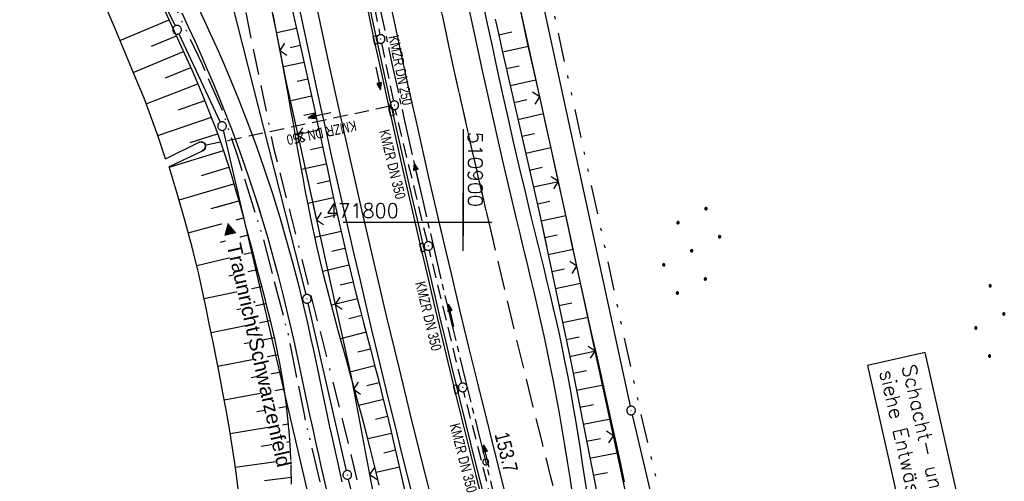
# Model space of a CAD drawing. Extents: x 510737 to 511220, y 470973 to 471938.
# Tile 23 of 25: x 510823 to 510994, y 471755 to 471835. Entities that reach past the tile are written whole.
import ezdxf

# ---------------------------------------------------------------- set-up
doc = ezdxf.new("R2010")
doc.units = 0
doc.header["$LTSCALE"] = 10
doc.header["$MEASUREMENT"] = 0
for name, pattern in [('ACAD_ISO13W100', [37, 12, -3, 12, -3, 0.5, -3, 0.5, -3]), ('ACAD_ISO16W100', [73, 15, -6.5, 15, -6.5, 15, -7, 1, -7]), ('ACHSE', [5.5, 4, -0.5, 0.5, -0.5]), ('LT00', [0]), ('LT05', [0.7, 0.5, -0.2]), ('LT09', [0.54, 0.2, -0.1, 0.02, -0.1, 0.02, -0.1]), ('STRICHLINIE2', [0.375, 0.25, -0.125])]:
    doc.linetypes.add(name, pattern=pattern)
doc.layers.get('0').update_dxf_attribs({"linetype": 'LT00'})
for name, color, linetype in [('-AX-020', 250, 'ACHSE'), ('-Halt-Pfeil', 4, 'LT00'), ('-Haltung', 182, 'STRICHLINIE2'), ('-Haltungsbeschriftung', 182, 'LT00'), ('-ST-20-1', 250, 'LT00'), ('BAB-KABEL', 220, 'ACAD_ISO16W100'), ('D-D_BESCHRIFT', 182, 'Continuous'), ('DFK_AB_L', 21, 'LT00'), ('DFK_AB_P', 7, 'LT00'), ('DFK_GZPKT', 250, 'LT00'), ('DFK_KATASTER', 250, 'LT00'), ('DFK_NUTZUNG', 250, 'LT00'), ('GASLTG', 250, 'ACAD_ISO13W100'), ('GEMARKUNGSGRENZE', 3, 'LT09'), ('ORTSRICHTUNG', 7, 'Continuous'), ('V94_AFBR_BAB', 250, 'LT00'), ('V94_BOESCH', 250, 'LT00'), ('V94_BOSCHUNG', 250, 'LT00'), ('V94_GRABEN', 250, 'LT00'), ('V94_KA_PRUF', 182, 'LT00'), ('V94_LD_MARK', 250, 'LT00'), ('V94_LG_MARK', 250, 'LT05'), ('V94_RASTER', 250, 'LT00'), ('V94_RINNE', 182, 'LT00'), ('V94_SINKK', 182, 'LT00'), ('V94_UK_DURCH', 182, 'LT00'), ('V94_ZAUN', 40, 'LT00'), ('V95_AFBR_BAB', 250, 'LT00'), ('V95_BOESCH', 250, 'LT00'), ('V95_BOSCHUNG', 250, 'LT00'), ('V95_GRABEN', 250, 'LT00'), ('V95_KA_PRUF', 182, 'LT00'), ('V95_LD_MARK', 250, 'LT00'), ('V95_LG_MARK', 250, 'LT05'), ('V95_RASTER', 250, 'LT00'), ('V95_RINNE', 182, 'LT00'), ('V95_SINKK', 182, 'LT00'), ('V95_UK_DURCH', 182, 'LT00'), ('V95_ZAUN', 40, 'LT00')]:
    doc.layers.add(name, color=color, linetype=linetype)
doc.styles.add('Beschrift', font='ARIAL.TTF')
doc.styles.add('Haltungsbeschriftung', font='ARIAL.TTF', dxfattribs={"width": 0.75})
doc.styles.add('ROMANS', font='romans.shx', dxfattribs={"width": 0.8})
doc.styles.get("Standard").update_dxf_attribs({"font": 'romans.shx'})

# ---------------------------------------------------------------- blocks, each defined once
blk = doc.blocks.new('SYMB7010')
at = {"color": 0, "linetype": 'ByBlock'}
for points in [[(-0.031408, 0.499213), (-0.093728, 0.49134), (-0.15457, 0.475719), (-0.212975, 0.452595), (-0.268021, 0.422333), (-0.31884, 0.385411), (-0.36463, 0.342411), (-0.40467, 0.29401), (-0.438329, 0.240973), (-0.465074, 0.184136), (-0.484486, 0.124395), (-0.496256, 0.062692), (-0.5002, 0)], [(-0.5002, 0), (-0.496256, -0.062692), (-0.484486, -0.124395), (-0.465075, -0.184136), (-0.438329, -0.240973), (-0.404671, -0.29401), (-0.36463, -0.342411), (-0.31884, -0.385411), (-0.268021, -0.422333), (-0.212975, -0.452595), (-0.154571, -0.475719), (-0.093728, -0.49134), (-0.031408, -0.499213), (0.031408, -0.499213)], [(0.5002, 0), (0.496256, 0.062692), (0.484485, 0.124395), (0.465074, 0.184136), (0.438329, 0.240973), (0.40467, 0.29401), (0.36463, 0.342411), (0.31884, 0.385411), (0.268021, 0.422333), (0.212975, 0.452595), (0.15457, 0.475719), (0.093728, 0.49134), (0.031408, 0.499213), (-0.031408, 0.499213)], [(0.031408, -0.499213), (0.093728, -0.491341), (0.15457, -0.475719), (0.212975, -0.452595), (0.268021, -0.422333), (0.31884, -0.385411), (0.36463, -0.342411), (0.404671, -0.294011), (0.438329, -0.240974), (0.465075, -0.184136), (0.484486, -0.124395), (0.496256, -0.062692), (0.500201, 0)]]:
    blk.add_lwpolyline(points, dxfattribs=at)
blk = doc.blocks.new('SYMB0003')
at = {"color": 0, "linetype": 'ByBlock'}
for p, q in [((-0.015712, 0), (0.010166, 0.012015)), ((0, -0.021257), (-0.015712, 0)), ((0.010166, 0.012015), (0, -0.021257))]:
    blk.add_line(p, q, dxfattribs=at)
for points in [[(-0.031395, 0.499013), (-0.093691, 0.491144), (-0.154509, 0.475528), (-0.21289, 0.452414), (-0.267913, 0.422164), (-0.318712, 0.385257), (-0.364484, 0.342274), (-0.404509, 0.293893), (-0.438154, 0.240877), (-0.464888, 0.184062), (-0.484292, 0.124345), (-0.496058, 0.062667), (-0.5, 0)], [(-0.5, 0), (-0.496058, -0.062667), (-0.484292, -0.124345), (-0.464888, -0.184062), (-0.438154, -0.240877), (-0.404509, -0.293893), (-0.364485, -0.342274), (-0.318712, -0.385257), (-0.267914, -0.422164), (-0.21289, -0.452414), (-0.154509, -0.475529), (-0.093691, -0.491144), (-0.031395, -0.499014), (0.031395, -0.499014)], [(0.5, 0), (0.496057, 0.062667), (0.484292, 0.124345), (0.464888, 0.184062), (0.438153, 0.240877), (0.404509, 0.293893), (0.364484, 0.342274), (0.318712, 0.385257), (0.267913, 0.422164), (0.21289, 0.452414), (0.154509, 0.475528), (0.093691, 0.491144), (0.031395, 0.499013), (-0.031395, 0.499013)], [(0.031395, -0.499014), (0.093691, -0.491144), (0.154509, -0.475529), (0.21289, -0.452414), (0.267914, -0.422164), (0.318712, -0.385257), (0.364485, -0.342274), (0.404509, -0.293893), (0.438154, -0.240877), (0.464889, -0.184062), (0.484292, -0.124345), (0.496058, -0.062667), (0.5, 0)]]:
    blk.add_lwpolyline(points, dxfattribs=at)
blk = doc.blocks.new('SYMB0002')
at = {"color": 0, "linetype": 'ByBlock'}
for points in [[(-0.031395, 0.499013), (-0.093691, 0.491144), (-0.154509, 0.475528), (-0.21289, 0.452414), (-0.267913, 0.422164), (-0.318712, 0.385257), (-0.364484, 0.342274), (-0.404509, 0.293893), (-0.438154, 0.240877), (-0.464888, 0.184062), (-0.484292, 0.124345), (-0.496058, 0.062667), (-0.5, 0)], [(-0.5, 0), (-0.496058, -0.062667), (-0.484292, -0.124345), (-0.464888, -0.184062), (-0.438154, -0.240877), (-0.404509, -0.293893), (-0.364485, -0.342274), (-0.318712, -0.385257), (-0.267914, -0.422164), (-0.21289, -0.452414), (-0.154509, -0.475529), (-0.093691, -0.491144), (-0.031395, -0.499014), (0.031395, -0.499014)], [(0.5, 0), (0.496057, 0.062667), (0.484292, 0.124345), (0.464888, 0.184062), (0.438153, 0.240877), (0.404509, 0.293893), (0.364484, 0.342274), (0.318712, 0.385257), (0.267913, 0.422164), (0.21289, 0.452414), (0.154509, 0.475528), (0.093691, 0.491144), (0.031395, 0.499013), (-0.031395, 0.499013)], [(0.031395, -0.499014), (0.093691, -0.491144), (0.154509, -0.475529), (0.21289, -0.452414), (0.267914, -0.422164), (0.318712, -0.385257), (0.364485, -0.342274), (0.404509, -0.293893), (0.438154, -0.240877), (0.464889, -0.184062), (0.484292, -0.124345), (0.496058, -0.062667), (0.5, 0)]]:
    blk.add_lwpolyline(points, dxfattribs=at)
blk = doc.blocks.new('SYMB0652')
at = {"color": 0, "linetype": 'ByBlock'}
blk.add_lwpolyline([(-0.15, -0.075), (0.15, -0.075), (0.15, 0.075), (-0.15, 0.075), (-0.15, -0.075)], dxfattribs=at)
blk = doc.blocks.new('SYMB1107')
at = {"color": 0, "linetype": 'ByBlock'}
for points in [[(-0.2, 0), (-0.196157, 0.039018), (-0.184776, 0.076537), (-0.166294, 0.111114), (-0.141421, 0.141421), (-0.111114, 0.166294), (-0.076537, 0.184776), (-0.039018, 0.196157), (0, 0.2)], [(0, 0.2), (0.039018, 0.196157), (0.076537, 0.184776), (0.111114, 0.166294), (0.141421, 0.141421), (0.166294, 0.111114), (0.184776, 0.076537), (0.196157, 0.039018), (0.2, 0)]]:
    blk.add_lwpolyline(points, dxfattribs=at)
blk = doc.blocks.new('SYMB0024')
at = {"color": 0, "linetype": 'ByBlock'}
for p, q in [((-0.5, 0.5), (0, 0)), ((0, 0), (0.5, 0.5))]:
    blk.add_line(p, q, dxfattribs=at)
blk = doc.blocks.new('Ackerland7')
at = {"layer": 'DFK_NUTZUNG', "color": 0, "linetype": 'ByBlock'}
for p, q in [((-4, 3.93), (-4, 3.67)), ((-3.95, 3.63), (-3.95, 3.97)), ((-3.9, 3.99), (-3.9, 3.61)), ((-3.85, 3.6), (-3.85, 4)), ((-3.8, 3.99), (-3.8, 3.61)), ((-3.75, 3.63), (-3.75, 3.97)), ((-3.7, 3.93), (-3.7, 3.67)), ((-3.65, 3.8), (-3.65, 3.8)), ((3.7, 3.93), (3.7, 3.67)), ((3.75, 3.63), (3.75, 3.97)), ((3.8, 3.99), (3.8, 3.61)), ((3.85, 3.6), (3.85, 4)), ((3.9, 3.99), (3.9, 3.61)), ((3.95, 3.63), (3.95, 3.97)), ((4, 3.93), (4, 3.67)), ((4.05, 3.8), (4.05, 3.8)), ((-7.85, 0.13), (-7.85, -0.13)), ((-7.8, -0.17), (-7.8, 0.17)), ((-7.75, 0.19), (-7.75, -0.19)), ((-7.7, -0.2), (-7.7, 0.2)), ((-7.65, 0.19), (-7.65, -0.19)), ((-7.6, -0.17), (-7.6, 0.17)), ((-7.55, 0.13), (-7.55, -0.13)), ((-7.5, 0), (-7.5, 0)), ((-0.15, 0.13), (-0.15, -0.13)), ((-0.1, -0.17), (-0.1, 0.17)), ((-0.05, 0.19), (-0.05, -0.19)), ((0, -0.2), (0, 0.2)), ((0.05, 0.19), (0.05, -0.19)), ((0.1, -0.17), (0.1, 0.17)), ((0.15, 0.13), (0.15, -0.13)), ((0.2, 0), (0.2, 0)), ((7.55, 0.13), (7.55, -0.13)), ((7.6, -0.17), (7.6, 0.17)), ((7.65, 0.19), (7.65, -0.19)), ((7.7, -0.2), (7.7, 0.2)), ((7.75, 0.19), (7.75, -0.19)), ((7.8, -0.17), (7.8, 0.17)), ((7.85, 0.13), (7.85, -0.13)), ((7.9, 0), (7.9, 0)), ((-4, -3.67), (-4, -3.93)), ((-3.95, -3.97), (-3.95, -3.63)), ((-3.9, -3.61), (-3.9, -3.99)), ((-3.85, -4), (-3.85, -3.6)), ((-3.8, -3.61), (-3.8, -3.99)), ((-3.75, -3.97), (-3.75, -3.63)), ((-3.7, -3.67), (-3.7, -3.93)), ((-3.65, -3.8), (-3.65, -3.8)), ((3.7, -3.67), (3.7, -3.93)), ((3.75, -3.97), (3.75, -3.63)), ((3.8, -3.61), (3.8, -3.99)), ((3.85, -4), (3.85, -3.6)), ((3.9, -3.61), (3.9, -3.99)), ((3.95, -3.97), (3.95, -3.63)), ((4, -3.67), (4, -3.93)), ((4.05, -3.8), (4.05, -3.8))]:
    blk.add_line(p, q, dxfattribs=at)
for points in [[(-3.65, 3.8), (-3.67, 3.89), (-3.73, 3.96), (-3.81, 3.99), (-3.89, 3.99), (-3.97, 3.96), (-4.03, 3.89), (-4.05, 3.8), (-4.03, 3.71), (-3.97, 3.64), (-3.89, 3.6), (-3.81, 3.6), (-3.73, 3.64), (-3.67, 3.71), (-3.65, 3.8)], [(4.05, 3.8), (4.03, 3.89), (3.97, 3.96), (3.89, 3.99), (3.81, 3.99), (3.73, 3.96), (3.67, 3.89), (3.65, 3.8), (3.67, 3.71), (3.73, 3.64), (3.81, 3.61), (3.89, 3.61), (3.97, 3.64), (4.03, 3.71), (4.05, 3.8)], [(-7.5, 0), (-7.52, 0.09), (-7.58, 0.16), (-7.66, 0.19), (-7.74, 0.19), (-7.82, 0.16), (-7.88, 0.09), (-7.9, 0)], [(0.2, 0), (0.18, 0.09), (0.12, 0.16), (0.04, 0.19), (-0.04, 0.19), (-0.12, 0.16), (-0.18, 0.09), (-0.2, 0)], [(-0.2, 0), (-0.18, -0.09), (-0.12, -0.16), (-0.04, -0.19), (0.04, -0.19), (0.12, -0.16), (0.18, -0.09), (0.2, 0)], [(7.9, 0), (7.88, 0.09), (7.82, 0.16), (7.74, 0.19), (7.66, 0.19), (7.58, 0.16), (7.52, 0.09), (7.5, 0)], [(7.5, 0), (7.52, -0.09), (7.58, -0.16), (7.66, -0.19), (7.74, -0.19), (7.82, -0.16), (7.88, -0.09), (7.9, 0)], [(-7.9, 0), (-7.88, -0.09), (-7.82, -0.16), (-7.74, -0.19), (-7.66, -0.19), (-7.58, -0.16), (-7.52, -0.09), (-7.5, 0)], [(-3.65, -3.8), (-3.67, -3.71), (-3.73, -3.64), (-3.81, -3.61), (-3.89, -3.61), (-3.97, -3.64), (-4.03, -3.71), (-4.05, -3.8), (-4.03, -3.89), (-3.97, -3.96), (-3.89, -3.99), (-3.81, -3.99), (-3.73, -3.96), (-3.67, -3.89), (-3.65, -3.8)], [(4.05, -3.8), (4.03, -3.71), (3.97, -3.64), (3.89, -3.61), (3.81, -3.61), (3.73, -3.64), (3.67, -3.71), (3.65, -3.8), (3.67, -3.89), (3.73, -3.96), (3.81, -3.99), (3.89, -3.99), (3.97, -3.96), (4.03, -3.89), (4.05, -3.8)]]:
    blk.add_lwpolyline(points, dxfattribs=at)
blk = doc.blocks.new('SYMB0070')
at = {"color": 0, "linetype": 'ByBlock'}
for p, q in [((-0.5, 0), (0.2, 0)), ((0.5, 0), (0.2, 0.1)), ((0.2, 0.1), (0.2, 0)), ((0.468, 0), (0.21, 0.086)), ((0.21, 0.086), (0.21, -0.086)), ((0.21, -0.086), (0.468, 0)), ((0.22, -0.072), (0.437, 0)), ((0.23, -0.058), (0.405, 0)), ((0.24, -0.045), (0.374, 0)), ((0.342, 0), (0.25, 0.031)), ((0.25, 0.031), (0.25, -0.031)), ((0.25, -0.031), (0.342, 0)), ((0.26, -0.017), (0.31, 0)), ((0.27, -0.003), (0.279, 0))]:
    blk.add_line(p, q, dxfattribs=at)
for points in [[(0.2, 0), (0.2, -0.1), (0.5, 0)], [(0.437, 0), (0.22, 0.072), (0.22, -0.072)], [(0.405, 0), (0.23, 0.058), (0.23, -0.058)], [(0.374, 0), (0.24, 0.045), (0.24, -0.045)], [(0.31, 0), (0.26, 0.017), (0.26, -0.017)], [(0.279, 0), (0.27, 0.003), (0.27, -0.003)]]:
    blk.add_lwpolyline(points, dxfattribs=at)

msp = doc.modelspace()

# ---------------------------------------------------------------- linework, layer by layer
at = {"layer": '-AX-020', "ltscale": 0.2, "flags": 128}
msp.add_lwpolyline([(510872.26, 471905.73), (510873.18, 471900.44), (510874.84, 471891.24), (510876.54, 471882.05), (510878.3, 471872.88), (510880.1, 471863.71), (510881.95, 471854.55), (510883.84, 471845.4), (510885.78, 471836.26), (510887.76, 471827.12), (510889.78, 471818), (510891.83, 471808.88), (510893.93, 471799.78), (510896.06, 471790.68), (510898.23, 471781.59), (510900.44, 471772.51), (510902.67, 471763.44), (510904.94, 471754.37), (510907.24, 471745.32), (510909.57, 471736.27), (510911.93, 471727.22), (510914.31, 471718.19), (510916.72, 471709.16), (510919.15, 471700.14), (510921.61, 471691.12), (510924.09, 471682.11), (510926.59, 471673.11), (510929.1, 471664.11), (510931.64, 471655.12), (510934.19, 471646.13), (510936.76, 471637.14), (510939.34, 471628.16), (510941.94, 471619.19), (510944.55, 471610.22), (510947.17, 471601.25), (510949.8, 471592.28), (510952.43, 471583.31), (510955.08, 471574.35), (510957.73, 471565.39), (510960.38, 471556.43), (510963.04, 471547.47), (510967.7, 471531.77), (510970.25, 471523.2), (510975.26, 471506.32), (510980.27, 471489.44), (510985.27, 471472.57), (510990.27, 471455.68), (510995.25, 471438.8), (511000.21, 471421.91), (511005.16, 471405.01), (511010.09, 471388.11), (511014.99, 471371.2), (511019.86, 471354.28), (511024.7, 471337.36), (511029.51, 471320.42), (511034.28, 471303.47), (511039.01, 471286.52), (511043.7, 471269.55), (511048.34, 471252.56), (511052.93, 471235.57), (511057.46, 471218.56), (511061.95, 471201.53), (511066.37, 471184.49), (511070.73, 471167.43), (511075.02, 471150.36), (511079.24, 471133.27), (511083.39, 471116.16), (511086.57, 471102.84), (511090.59, 471085.7), (511094.53, 471068.54), (511098.39, 471051.37), (511102.17, 471034.17), (511105.87, 471016.96), (511107.23, 471010.5)], dxfattribs=at)
at = {"layer": '-Haltung'}
for p, q in [((510881.1, 471855.52), (510885.6, 471832.4)), ((510885.89, 471830.93), (510887.95, 471820.93)), ((510885.89, 471830.93), (510887.95, 471820.93)), ((510887.37, 471820.04), (510855.34, 471813.24)), ((510893.82, 471796.58), (510888.28, 471819.47)), ((510899.76, 471772.11), (510894.17, 471795.12)), ((510905.96, 471747.85), (510900.12, 471770.66))]:
    msp.add_line(p, q, dxfattribs=at)
at = {"layer": 'BAB-KABEL', "ltscale": 0.03, "flags": 128}
msp.add_lwpolyline([(510850.82, 471900.89), (510856.18, 471866.27), (510867.23, 471812.82), (510879.85, 471762.88), (510891.51, 471713.81), (510903.79, 471665.07), (510916.06, 471616.28), (510929.64, 471568.08), (510950.96, 471501.37), (510971.61, 471429.82), (510974.35, 471422.76), (510989.55, 471366.87), (511004.5, 471314.2), (511016.36, 471270.84), (511026.28, 471232.42), (511039.24, 471184.15), (511056.6, 471116.88), (511065.91, 471078.27), (511077.6, 471030.01), (511083.57, 471005.16)], dxfattribs=at)
at = {"layer": 'D-D_BESCHRIFT'}
msp.add_lwpolyline([(510969.96, 471775.17), (510984.38, 471711.29), (510994.35, 471713.54), (510979.93, 471777.42)], close=True, dxfattribs=at)
at = {"layer": 'DFK_AB_L'}
for p, q in [((510911.6, 471847.96), (510928.91, 471768.12)), ((510873.16, 471785.97), (510879.8, 471756.98)), ((510929.24, 471766.66), (510945.88, 471695.91)), ((510880.14, 471755.52), (510889.46, 471715.72))]:
    msp.add_line(p, q, dxfattribs=at)
at = {"layer": 'DFK_KATASTER'}
for p, q in [((510820.43, 471894.04), (510850.19, 471833.93)), ((510850.84, 471832.58), (510857.98, 471817.28)), ((510858.47, 471815.87), (510877.6, 471733.8))]:
    msp.add_line(p, q, dxfattribs=at)
at = {"layer": 'GASLTG', "ltscale": 0.05, "flags": 128}
msp.add_lwpolyline([(510965.32, 470978.47), (510963.04, 470987.52), (510958.9, 471003.95), (510955.49, 471017.71), (510952.71, 471029.57), (510949.12, 471043.32), (510947.11, 471049.65), (510945.47, 471054.35), (510943.23, 471059.89), (510941.57, 471063.44), (510935.07, 471076.84), (510929.46, 471087.43), (510924.03, 471097.17), (510920.63, 471102.92), (510918.34, 471107.02), (510915.79, 471111.7), (510910.96, 471120.83), (510912.32, 471123.08), (510917.24, 471131.31), (510922.37, 471141.78), (510927.85, 471155.36), (510932.26, 471168.96), (510933.53, 471173.87), (510935.44, 471185.47), (510935.73, 471195.31), (510935.31, 471202.83), (510933.43, 471223.77), (510931.94, 471235.74), (510929.25, 471258.51), (510929.25, 471258.51), (510925.81, 471285.73), (510922.77, 471311.04), (510920.61, 471328.91), (510919.25, 471339.83), (510916.05, 471365.82), (510916.05, 471365.82), (510915.03, 471373.83), (510915.02, 471373.93), (510913.43, 471389.38), (510913.23, 471391.37), (510912.23, 471398.07), (510908.11, 471411.44), (510900.34, 471427.73), (510898.31, 471432.55), (510896.81, 471437.11), (510894.09, 471447.99), (510892.65, 471455.06), (510890.05, 471473.48), (510888.69, 471486.01), (510887.86, 471495.05), (510886.05, 471510.71), (510883.64, 471529.86), (510881.08, 471548.71), (510879.22, 471564.32), (510877.29, 471580.36), (510875.58, 471601.31), (510874.02, 471612.33), (510872.42, 471620.73), (510869.82, 471631.46), (510866.47, 471642.47), (510864.43, 471650.69), (510863.21, 471657.09), (510862.93, 471664.8), (510863.08, 471672.09), (510864.2, 471678.59), (510865.31, 471681.47), (510867.01, 471686.48), (510873.32, 471699.46), (510875.52, 471705.96), (510877.51, 471713.97), (510878.5, 471721.02), (510878.92, 471729.8), (510878.2, 471738.28), (510875.95, 471752.14), (510872.54, 471766.7), (510869.78, 471780.52), (510865.37, 471797.42), (510861.12, 471810.98), (510858.56, 471818.8), (510854.88, 471827.36), (510845.16, 471847.74), (510833.55, 471870.29), (510821.46, 471894.27)], dxfattribs=at)
at = {"layer": 'GEMARKUNGSGRENZE', "ltscale": 2.5, "flags": 128}
msp.add_lwpolyline([(510899.31, 471911.84), (510912.91, 471849.01), (510930.53, 471767.72), (510947.5, 471695.56), (510972.15, 471610.02), (510987.56, 471561.13), (510988.88, 471556.96), (510998.36, 471526.88), (511023.64, 471445.76), (511025.92, 471438.31), (511028.87, 471429.14), (511055.24, 471334.96), (511075.56, 471262.69), (511076.64, 471258.87), (511081.08, 471243.06), (511102.94, 471153.98), (511126.45, 471060.17), (511135.35, 471016.84)], dxfattribs=at)
at = {"layer": 'V94_AFBR_BAB'}
for points in [[(510896.35, 471798), (510895.36, 471802.26), (510894.16, 471807.45), (510892.97, 471812.64), (510891.8, 471817.83), (510890.64, 471823.03), (510888.81, 471831.42), (510887.02, 471839.81), (510885.27, 471848.22), (510884.2, 471853.45), (510883.15, 471858.67), (510882.11, 471863.9), (510881.08, 471869.14), (510880.06, 471874.37), (510879.24, 471878.66), (510878.42, 471882.96), (510877.62, 471887.25), (510876.82, 471891.55), (510876.03, 471895.85), (510875.26, 471900.15), (510874.51, 471904.42), (510874.21, 471906.17)], [(510879.91, 471799.92), (510879.26, 471802.74), (510878.28, 471807.02), (510877.31, 471811.3), (510876.35, 471815.58), (510875.39, 471819.87), (510874.28, 471824.96), (510873.18, 471830.07), (510872.09, 471835.17), (510871.02, 471840.28), (510869.96, 471845.39), (510868.61, 471852), (510867.28, 471858.61), (510865.96, 471865.23), (510864.67, 471871.85), (510863.83, 471876.15), (510863.01, 471880.45), (510862.19, 471884.76), (510861.39, 471889.06), (510860.59, 471893.37), (510859.81, 471897.68), (510858.92, 471902.72)], [(510913, 471796.06), (510912.87, 471796.59), (510912.3, 471798.9), (510911.74, 471801.21), (510910.72, 471805.43), (510909.72, 471809.65), (510908.75, 471813.87), (510907.78, 471818.1), (510906.84, 471822.33), (510905.91, 471826.57), (510905.01, 471830.7), (510904.13, 471834.83), (510903.25, 471838.96)], [(510868.17, 471801.29), (510867.01, 471805.05), (510865.66, 471809.12), (510864.25, 471813.16), (510862.77, 471817.18), (510861.22, 471821.17), (510859.59, 471825.14), (510858.53, 471827.61), (510857.44, 471830.08), (510856.33, 471832.53), (510855.2, 471834.98), (510854.05, 471837.42)], [(510851.32, 471836.2), (510852.45, 471833.76), (510853.58, 471831.32), (510854.68, 471828.86), (510855.75, 471826.4), (510856.81, 471823.93), (510858.4, 471820.03), (510859.93, 471816.1), (510861.39, 471812.14), (510862.78, 471808.17), (510864.1, 471804.16), (510864.87, 471801.68)]]:
    msp.add_lwpolyline(points, dxfattribs=at)
at = {"layer": 'V94_BOESCH'}
for points in [[(510848.5, 471810.95), (510847.35, 471814.47), (510846.12, 471817.95), (510844.8, 471821.41), (510843.39, 471824.82), (510841.71, 471828.86), (510840.02, 471832.9), (510838.33, 471836.94), (510836.64, 471840.98), (510834.64, 471845.72), (510832.63, 471850.46), (510830.61, 471855.19), (510828.59, 471859.92), (510826.57, 471864.65), (510824.54, 471869.38), (510822.51, 471874.11), (510820.48, 471878.83)], [(510870.25, 471837.57), (510870.82, 471834.99), (510871.39, 471832.42), (510871.97, 471829.84), (510872.56, 471827.27), (510873.14, 471824.69), (510873.71, 471822.11), (510874.28, 471819.53), (510874.83, 471817.01), (510875.38, 471814.49), (510875.92, 471811.96), (510876.46, 471809.44), (510877, 471806.91), (510877.54, 471804.39), (510878.1, 471801.87), (510878.49, 471800.09)], [(510919.03, 471795.36), (510918.84, 471796.24), (510918.11, 471799.63), (510917.37, 471803.01), (510916.64, 471806.4), (510915.9, 471809.79), (510915.12, 471813.32), (510914.33, 471816.86), (510913.54, 471820.4), (510912.75, 471823.94), (510911.96, 471827.47), (510911.17, 471831.01), (510910.39, 471834.55), (510909.62, 471838.09)], [(510848.48, 471836.4), (510849.41, 471834.39), (510850.33, 471832.38), (510851.25, 471830.37), (510852.16, 471828.35), (510853.06, 471826.33), (510853.94, 471824.3), (510854.8, 471822.26), (510855.63, 471820.22), (510856.44, 471818.16), (510857.22, 471816.1), (510857.97, 471814.02), (510858.67, 471811.98), (510859.34, 471809.92), (510859.97, 471807.86), (510860.59, 471805.79), (510861.19, 471803.71), (510861.65, 471802.06)], [(510873.66, 471800.65), (510873.23, 471802.8), (510872.76, 471805.21), (510872.31, 471807.64), (510871.87, 471810.06), (510871.43, 471812.49), (510871.01, 471814.92), (510870.58, 471817.34), (510870.16, 471819.77), (510869.73, 471822.2), (510869.29, 471824.63), (510868.59, 471828.41), (510867.86, 471832.19), (510867.12, 471835.97)], [(510905.58, 471835.12), (510906.18, 471832.37), (510906.78, 471829.63), (510907.4, 471826.88), (510913.24, 471801.46), (510914.41, 471795.9)], [(510851, 471803.3), (510850.53, 471804.94), (510849.14, 471809.56)]]:
    msp.add_lwpolyline(points, dxfattribs=at)
at = {"layer": 'V94_BOSCHUNG'}
for p, q in [((510840.64, 471831.42), (510849.15, 471834.95)), ((510871.16, 471833.47), (510867.76, 471832.73)), ((510846.1, 471830.44), (510850.4, 471832.23)), ((510906.17, 471832.41), (510908.41, 471832.89)), ((510871.81, 471830.55), (510870.07, 471830.16)), ((510906.82, 471829.47), (510911.3, 471830.45)), ((510842.95, 471825.88), (510851.65, 471829.49)), ((510848.49, 471824.94), (510852.89, 471826.72)), ((510872.48, 471827.62), (510868.89, 471826.82)), ((510907.48, 471826.53), (510909.72, 471827.03)), ((510845.18, 471820.44), (510854.11, 471823.9)), ((510873.13, 471824.7), (510871.28, 471824.28)), ((510908.15, 471823.61), (510912.6, 471824.61)), ((510873.79, 471821.76), (510869.96, 471820.92)), ((510850.75, 471819.38), (510855.3, 471821.04)), ((510908.83, 471820.69), (510911.04, 471821.18)), ((510847.18, 471814.99), (510856.45, 471818.16)), ((510874.44, 471818.83), (510872.46, 471818.4)), ((510909.5, 471817.76), (510913.91, 471818.75)), ((510852.81, 471813.75), (510857.53, 471815.26)), ((510875.07, 471815.9), (510870.99, 471815.01)), ((510910.17, 471814.84), (510912.37, 471815.33)), ((510875.7, 471812.96), (510873.61, 471812.51)), ((510910.84, 471811.91), (510915.21, 471812.89)), ((510849.17, 471809.49), (510858.54, 471812.37)), ((510854.75, 471808.07), (510859.47, 471809.48)), ((510876.33, 471810.03), (510872.04, 471809.09)), ((510911.51, 471808.99), (510913.69, 471809.48)), ((510850.86, 471803.81), (510860.36, 471806.58)), ((510876.96, 471807.1), (510874.77, 471806.62)), ((510912.19, 471806.07), (510916.5, 471807.03)), ((510857.33, 471802.56), (510861.2, 471803.65)), ((510877.59, 471804.17), (510873.15, 471803.19)), ((510912.85, 471803.15), (510915, 471803.62)), ((510878.24, 471801.25), (510875.99, 471800.74)), ((510913.5, 471800.23), (510917.78, 471801.15)), ((510914.12, 471797.31), (510916.27, 471797.76))]:
    msp.add_line(p, q, dxfattribs=at)
at = {"layer": 'V94_GRABEN'}
msp.add_lwpolyline([(510848.5, 471810.95), (510854.33, 471813.8), (510854.52, 471813.88), (510854.72, 471813.9), (510854.91, 471813.86), (510855.1, 471813.77), (510855.25, 471813.64), (510855.36, 471813.47), (510855.42, 471813.28), (510855.43, 471813), (510855.36, 471812.74), (510855.22, 471812.5), (510855.01, 471812.32), (510854.76, 471812.21), (510849.14, 471809.56)], dxfattribs=at)
at = {"layer": 'V94_LD_MARK'}
for points in [[(510910.25, 471796.38), (510909.85, 471798.03), (510909.25, 471800.55), (510908.03, 471805.68), (510906.84, 471810.82), (510905.66, 471815.95), (510904.51, 471821.09), (510903.37, 471826.24), (510902.02, 471832.4), (510900.7, 471838.56), (510899.4, 471844.73), (510898.13, 471850.9), (510896.35, 471859.6), (510894.62, 471868.31), (510892.93, 471877.02), (510891.95, 471882.11), (510890.99, 471887.2), (510890.05, 471892.29), (510889.12, 471897.38), (510888.2, 471902.47), (510887.07, 471908.87), (510887.04, 471909.07)], [(510883.08, 471799.55), (510882.49, 471802.11), (510880.4, 471811.3), (510878.35, 471820.5), (510876.8, 471827.55), (510875.28, 471834.6), (510873.78, 471841.66), (510872.3, 471848.73), (510870.86, 471855.8), (510869.44, 471862.87), (510868.04, 471869.95), (510866.68, 471877.04), (510865.35, 471884.13), (510864.04, 471891.22), (510862.77, 471898.33), (510861.89, 471903.39)]]:
    msp.add_lwpolyline(points, dxfattribs=at)
at = {"layer": 'V94_LG_MARK', "flags": 128}
msp.add_lwpolyline([(510905.18, 471796.97), (510904.66, 471799.18), (510903.64, 471803.52), (510902.64, 471807.86), (510901.64, 471812.2), (510900.65, 471816.54), (510899.68, 471820.88), (510898.71, 471825.23), (510897.61, 471830.25), (510896.53, 471835.28), (510895.46, 471840.3), (510894.41, 471845.33), (510893.37, 471850.36), (510890.77, 471863.26), (510888.24, 471876.17), (510887.25, 471881.33), (510886.27, 471886.49), (510885.31, 471891.65), (510884.37, 471896.82), (510883.44, 471901.99), (510882.38, 471908.02)], dxfattribs=at)
at = {"layer": 'V94_RASTER'}
for p, q in [((510900, 471816.08), (510900, 471797.58)), ((510879.25, 471800), (510905, 471800))]:
    msp.add_line(p, q, dxfattribs=at)
at = {"layer": 'V94_ZAUN'}
for p, q in [((510865.33, 471844.39), (510868.28, 471829.69)), ((510913.28, 471821.65), (510910.07, 471836.3)), ((510916.49, 471807), (510913.28, 471821.65)), ((510871.41, 471815.02), (510874.59, 471800.54)), ((510919.04, 471795.36), (510916.49, 471807))]:
    msp.add_line(p, q, dxfattribs=at)
msp.add_lwpolyline([(510868.28, 471829.69), (510869.29, 471824.63), (510871.41, 471815.02)], dxfattribs=at)
at = {"layer": 'V95_AFBR_BAB'}
for points in [[(510908.66, 471747.71), (510906.59, 471755.84), (510904.55, 471763.98), (510902.54, 471772.14), (510901.02, 471778.36), (510899.52, 471784.6), (510898.04, 471790.83), (510896.57, 471797.07), (510895.36, 471802.26), (510894.16, 471807.45), (510892.97, 471812.64), (510891.8, 471817.83), (510890.64, 471823.03), (510888.81, 471831.42), (510887.02, 471839.81)], [(510921.47, 471753.21), (510921.08, 471755.71), (510920.69, 471758.22), (510920.3, 471760.73), (510919.9, 471763.23), (510919.5, 471765.74), (510919.07, 471768.24), (510918.64, 471770.73), (510918.18, 471773.22), (510917.69, 471775.71), (510917.22, 471778.04), (510916.72, 471780.37), (510916.2, 471782.69), (510915.67, 471785.01), (510915.12, 471787.33), (510914.57, 471789.65), (510914.01, 471791.96), (510913.44, 471794.27), (510912.87, 471796.59), (510912.3, 471798.9), (510911.74, 471801.21), (510910.72, 471805.43), (510909.72, 471809.65), (510908.75, 471813.87), (510907.78, 471818.1), (510906.84, 471822.33), (510905.91, 471826.57), (510905.01, 471830.7), (510904.13, 471834.83), (510903.25, 471838.96)], [(510879.1, 471755.07), (510878.69, 471756.89), (510878.27, 471758.72), (510877.86, 471760.55), (510877.45, 471762.38), (510876.97, 471764.58), (510876.49, 471766.79), (510876.02, 471769), (510875.56, 471771.21), (510875.1, 471773.42), (510874.63, 471775.63), (510874.16, 471777.84), (510873.68, 471780.04), (510873.19, 471782.25), (510872.68, 471784.45), (510871.68, 471788.6), (510870.61, 471792.74), (510869.48, 471796.86), (510868.28, 471800.96), (510867.01, 471805.05), (510865.66, 471809.12), (510864.25, 471813.16), (510862.77, 471817.18), (510861.22, 471821.17), (510859.59, 471825.14), (510858.53, 471827.61), (510857.44, 471830.08), (510856.33, 471832.53), (510855.2, 471834.98), (510854.05, 471837.42)], [(510851.32, 471836.2), (510852.45, 471833.76), (510853.58, 471831.32), (510854.68, 471828.86), (510855.75, 471826.4), (510856.81, 471823.93), (510858.4, 471820.03), (510859.93, 471816.1), (510861.39, 471812.14), (510862.78, 471808.17), (510864.1, 471804.16), (510865.15, 471800.81), (510866.14, 471797.44), (510867.1, 471794.05), (510868, 471790.66), (510868.87, 471787.25), (510869.69, 471783.84), (510870.26, 471781.38), (510870.81, 471778.93), (510871.35, 471776.47), (510871.88, 471774.01), (510872.4, 471771.55), (510872.93, 471769.09), (510873.45, 471766.62), (510873.98, 471764.16), (510874.52, 471761.7), (510874.96, 471759.73), (510875.4, 471757.76), (510875.85, 471755.79), (510876.29, 471753.82)], [(510891.44, 471752.03), (510890.4, 471756.14), (510889.36, 471760.26), (510888.34, 471764.38), (510887.32, 471768.51), (510886.29, 471772.78), (510885.26, 471777.06), (510884.24, 471781.33), (510883.24, 471785.61), (510882.24, 471789.9), (510881.24, 471794.18), (510880.25, 471798.46), (510879.26, 471802.74), (510878.28, 471807.02), (510877.31, 471811.3), (510876.35, 471815.58), (510875.39, 471819.87), (510874.28, 471824.96), (510873.18, 471830.07), (510872.09, 471835.17)]]:
    msp.add_lwpolyline(points, dxfattribs=at)
at = {"layer": 'V95_BOESCH'}
for points in [[(510848.5, 471810.95), (510847.35, 471814.47), (510846.12, 471817.95), (510844.8, 471821.41), (510843.39, 471824.82), (510841.71, 471828.86), (510840.02, 471832.9), (510838.33, 471836.94), (510836.64, 471840.98), (510834.64, 471845.72), (510832.63, 471850.46), (510830.61, 471855.19), (510828.59, 471859.92), (510826.57, 471864.65), (510824.54, 471869.38), (510822.51, 471874.11), (510820.48, 471878.83)], [(510870.25, 471837.57), (510870.82, 471834.99), (510871.39, 471832.42), (510871.97, 471829.84), (510872.56, 471827.27), (510873.14, 471824.69), (510873.71, 471822.11), (510874.28, 471819.53), (510874.83, 471817.01), (510875.38, 471814.49), (510875.92, 471811.96), (510876.46, 471809.44), (510877, 471806.91), (510877.54, 471804.39), (510878.1, 471801.87), (510878.66, 471799.35), (510879.24, 471796.83), (510879.83, 471794.32), (510880.4, 471791.96), (510880.98, 471789.6), (510881.58, 471787.25), (510882.18, 471784.89), (510882.79, 471782.54), (510883.41, 471780.19), (510884.02, 471777.84), (510884.63, 471775.49), (510885.24, 471773.13), (510885.83, 471770.78), (510886.42, 471768.42), (510887.03, 471765.93), (510887.62, 471763.44), (510888.21, 471760.94), (510888.79, 471758.44), (510889.37, 471755.94), (510889.94, 471753.45)], [(510927.93, 471755.04), (510927.28, 471758.18), (510926.61, 471761.31), (510925.92, 471764.44), (510925.23, 471767.57), (510924.54, 471770.7), (510923.83, 471773.83), (510923.13, 471776.96), (510922.42, 471780.09), (510921.72, 471783.21), (510921.02, 471786.34), (510920.32, 471789.47), (510919.58, 471792.86), (510918.84, 471796.24), (510918.11, 471799.63), (510917.37, 471803.01), (510916.64, 471806.4), (510915.9, 471809.79), (510915.12, 471813.32), (510914.33, 471816.86), (510913.54, 471820.4), (510912.75, 471823.94), (510911.96, 471827.47), (510911.17, 471831.01), (510910.39, 471834.55), (510909.62, 471838.09)], [(510848.48, 471836.4), (510849.41, 471834.39), (510850.33, 471832.38), (510851.25, 471830.37), (510852.16, 471828.35), (510853.06, 471826.33), (510853.94, 471824.3), (510854.8, 471822.26), (510855.63, 471820.22), (510856.44, 471818.16), (510857.22, 471816.1), (510857.97, 471814.02), (510858.67, 471811.98), (510859.34, 471809.92), (510859.97, 471807.86), (510860.59, 471805.79), (510861.19, 471803.71), (510861.77, 471801.62), (510862.33, 471799.53), (510862.89, 471797.44), (510863.44, 471795.34), (510863.99, 471793.25), (510864.5, 471791.29), (510865.01, 471789.34), (510865.52, 471787.38), (510866.01, 471785.42), (510866.5, 471783.46), (510866.96, 471781.5), (510867.41, 471779.53), (510867.83, 471777.56), (510868.22, 471775.58), (510868.58, 471773.6), (510868.91, 471771.62), (510869.31, 471768.82), (510869.63, 471766), (510869.89, 471763.18), (510870.07, 471760.35), (510870.2, 471757.51), (510870.26, 471754.66)], [(510885.47, 471754.46), (510884.71, 471757.67), (510883.92, 471760.87), (510883.1, 471764.06), (510882.46, 471766.48), (510881.81, 471768.91), (510881.15, 471771.32), (510880.48, 471773.74), (510879.81, 471776.16), (510879.14, 471778.58), (510878.47, 471781), (510877.81, 471783.42), (510877.16, 471785.84), (510876.53, 471788.26), (510875.92, 471790.69), (510875.32, 471793.13), (510874.75, 471795.57), (510874.22, 471797.97), (510873.71, 471800.38), (510873.23, 471802.8), (510872.76, 471805.21), (510872.31, 471807.64), (510871.87, 471810.06), (510871.43, 471812.49), (510871.01, 471814.92), (510870.58, 471817.34), (510870.16, 471819.77), (510869.73, 471822.2), (510869.29, 471824.63), (510868.59, 471828.41), (510867.86, 471832.19), (510867.12, 471835.97)], [(510905.58, 471835.12), (510906.18, 471832.37), (510906.78, 471829.63), (510907.4, 471826.88), (510913.24, 471801.46), (510918.62, 471775.88), (510923.53, 471751.13)], [(510861.23, 471752.82), (510860.85, 471755.75), (510860.44, 471758.69), (510859.99, 471761.62), (510859.51, 471764.55), (510859, 471767.49), (510858.46, 471770.42), (510857.91, 471773.35), (510857.34, 471776.29), (510856.75, 471779.22), (510856.15, 471782.15), (510855.54, 471785.08), (510854.92, 471788.02), (510854.3, 471790.95), (510853.11, 471795.63), (510851.86, 471800.29), (510850.53, 471804.94), (510849.14, 471809.56)]]:
    msp.add_lwpolyline(points, dxfattribs=at)
at = {"layer": 'V95_BOSCHUNG'}
for p, q in [((510840.64, 471831.42), (510849.15, 471834.95)), ((510871.16, 471833.47), (510867.76, 471832.73)), ((510846.1, 471830.44), (510850.4, 471832.23)), ((510906.17, 471832.41), (510908.41, 471832.89)), ((510871.81, 471830.55), (510870.07, 471830.16)), ((510906.82, 471829.47), (510911.3, 471830.45)), ((510842.95, 471825.88), (510851.65, 471829.49)), ((510848.49, 471824.94), (510852.89, 471826.72)), ((510872.48, 471827.62), (510868.89, 471826.82)), ((510907.48, 471826.53), (510909.72, 471827.03)), ((510845.18, 471820.44), (510854.11, 471823.9)), ((510873.13, 471824.7), (510871.28, 471824.28)), ((510908.15, 471823.61), (510912.6, 471824.61)), ((510873.79, 471821.76), (510869.96, 471820.92)), ((510850.75, 471819.38), (510855.3, 471821.04)), ((510908.83, 471820.69), (510911.04, 471821.18)), ((510847.18, 471814.99), (510856.45, 471818.16)), ((510874.44, 471818.83), (510872.46, 471818.4)), ((510909.5, 471817.76), (510913.91, 471818.75)), ((510852.81, 471813.75), (510857.53, 471815.26)), ((510875.07, 471815.9), (510870.99, 471815.01)), ((510910.17, 471814.84), (510912.37, 471815.33)), ((510875.7, 471812.96), (510873.61, 471812.51)), ((510910.84, 471811.91), (510915.21, 471812.89)), ((510849.17, 471809.49), (510858.54, 471812.37)), ((510854.75, 471808.07), (510859.47, 471809.48)), ((510876.33, 471810.03), (510872.04, 471809.09)), ((510911.51, 471808.99), (510913.69, 471809.48)), ((510850.86, 471803.81), (510860.36, 471806.58)), ((510876.96, 471807.1), (510874.77, 471806.62)), ((510912.19, 471806.07), (510916.5, 471807.03)), ((510856.44, 471802.31), (510861.2, 471803.65)), ((510877.59, 471804.17), (510873.15, 471803.19)), ((510912.85, 471803.15), (510915, 471803.62)), ((510878.24, 471801.25), (510875.99, 471800.74)), ((510913.5, 471800.23), (510917.78, 471801.15)), ((510852.45, 471798.13), (510862.02, 471800.71)), ((510858.01, 471796.52), (510862.8, 471797.76)), ((510878.89, 471798.33), (510874.37, 471797.3)), ((510914.12, 471797.31), (510916.27, 471797.76)), ((510853.93, 471792.45), (510863.59, 471794.78)), ((510879.57, 471795.42), (510877.3, 471794.89)), ((510914.73, 471794.37), (510919.05, 471795.28)), ((510880.26, 471792.52), (510875.73, 471791.43)), ((510859.48, 471790.7), (510864.37, 471791.79)), ((510915.35, 471791.43), (510917.52, 471791.89)), ((510880.98, 471789.62), (510878.72, 471789.06)), ((510915.97, 471788.5), (510920.34, 471789.42)), ((510855.19, 471786.74), (510865.15, 471788.82)), ((510860.85, 471784.86), (510865.89, 471785.9)), ((510881.71, 471786.73), (510877.23, 471785.59)), ((510916.58, 471785.56), (510918.79, 471786.03)), ((510856.41, 471780.89), (510866.61, 471782.97)), ((510882.46, 471783.83), (510880.24, 471783.25)), ((510917.2, 471782.63), (510921.64, 471783.56)), ((510883.21, 471780.93), (510878.8, 471779.79)), ((510862.15, 471779), (510867.3, 471780.03)), ((510917.82, 471779.69), (510920.06, 471780.16)), ((510883.97, 471778.02), (510881.79, 471777.46)), ((510918.43, 471776.76), (510922.96, 471777.7)), ((510857.58, 471775.06), (510867.93, 471777.07)), ((510863.32, 471773.12), (510868.5, 471774.1)), ((510884.72, 471775.12), (510880.41, 471774)), ((510919.02, 471773.83), (510921.33, 471774.3)), ((510885.47, 471772.2), (510883.34, 471771.66)), ((510858.69, 471769.22), (510868.99, 471771.11)), ((510919.61, 471770.9), (510924.29, 471771.82)), ((510886.21, 471769.29), (510881.99, 471768.24)), ((510864.3, 471767.2), (510869.4, 471768.1)), ((510920.19, 471767.96), (510922.56, 471768.43)), ((510886.93, 471766.35), (510884.84, 471765.85)), ((510920.77, 471765.01), (510925.59, 471765.97)), ((510859.7, 471763.39), (510869.72, 471765.06)), ((510865.07, 471761.24), (510869.97, 471762.01)), ((510887.63, 471763.43), (510883.51, 471762.46)), ((510921.36, 471762.07), (510923.79, 471762.55)), ((510888.31, 471760.5), (510886.28, 471760.03)), ((510921.94, 471759.13), (510926.87, 471760.1)), ((510860.6, 471757.57), (510870.14, 471758.93)), ((510888.99, 471757.57), (510884.95, 471756.64)), ((510922.52, 471756.19), (510925.01, 471756.68)), ((510865.62, 471755.26), (510870.24, 471755.85))]:
    msp.add_line(p, q, dxfattribs=at)
at = {"layer": 'V95_GRABEN'}
msp.add_lwpolyline([(510848.5, 471810.95), (510854.33, 471813.8), (510854.52, 471813.88), (510854.72, 471813.9), (510854.91, 471813.86), (510855.1, 471813.77), (510855.25, 471813.64), (510855.36, 471813.47), (510855.42, 471813.28), (510855.43, 471813), (510855.36, 471812.74), (510855.22, 471812.5), (510855.01, 471812.32), (510854.76, 471812.21), (510849.14, 471809.56)], dxfattribs=at)
at = {"layer": 'V95_LD_MARK'}
for points in [[(510895.78, 471747.14), (510893.48, 471756.28), (510891.21, 471765.43), (510888.98, 471774.59), (510886.78, 471783.75), (510884.62, 471792.93), (510882.49, 471802.11), (510880.4, 471811.3), (510878.35, 471820.5), (510876.8, 471827.55), (510875.28, 471834.6), (510873.78, 471841.66), (510872.3, 471848.73), (510870.86, 471855.8), (510869.44, 471862.87), (510868.04, 471869.95), (510866.68, 471877.04), (510865.35, 471884.13), (510864.04, 471891.22), (510862.77, 471898.33), (510861.89, 471903.39)], [(510918.94, 471753.01), (510918.51, 471755.8), (510918.07, 471758.59), (510917.62, 471761.38), (510917.15, 471764.16), (510916.67, 471766.94), (510916.17, 471769.72), (510915.64, 471772.49), (510915.09, 471775.26), (510914.56, 471777.8), (510914.01, 471780.33), (510913.45, 471782.87), (510912.87, 471785.4), (510912.28, 471787.93), (510911.68, 471790.45), (510911.07, 471792.98), (510910.46, 471795.5), (510909.85, 471798.03), (510909.25, 471800.55), (510908.03, 471805.68), (510906.84, 471810.82), (510905.66, 471815.95), (510904.51, 471821.09), (510903.37, 471826.24), (510902.02, 471832.4), (510900.7, 471838.56)]]:
    msp.add_lwpolyline(points, dxfattribs=at)
at = {"layer": 'V95_LG_MARK', "flags": 128}
msp.add_lwpolyline([(510926.23, 471713.72), (510925.31, 471717.12), (510924.39, 471720.51), (510923.48, 471723.91), (510922.57, 471727.3), (510921.38, 471731.78), (510920.21, 471736.27), (510919.04, 471740.76), (510917.89, 471745.24), (510916.74, 471749.74), (510915.2, 471755.83), (510913.67, 471761.94), (510912.15, 471768.04), (510910.65, 471774.15), (510909.13, 471780.4), (510907.62, 471786.66), (510906.13, 471792.92), (510904.66, 471799.18), (510903.64, 471803.52), (510902.64, 471807.86), (510901.64, 471812.2), (510900.65, 471816.54), (510899.68, 471820.88), (510898.71, 471825.23), (510897.61, 471830.25), (510896.53, 471835.28), (510895.46, 471840.3), (510894.41, 471845.33), (510893.37, 471850.36), (510890.77, 471863.26), (510888.24, 471876.17), (510887.25, 471881.33), (510886.27, 471886.49), (510885.31, 471891.65), (510884.37, 471896.82), (510883.44, 471901.99), (510882.38, 471908.02)], dxfattribs=at)
at = {"layer": 'V95_RASTER'}
for p, q in [((510900, 471795), (510900, 471805)), ((510895, 471800), (510905, 471800))]:
    msp.add_line(p, q, dxfattribs=at)
at = {"layer": 'V95_RINNE'}
for points in [[(510903.64, 471752.58), (510902.1, 471758.65), (510900.59, 471764.73), (510899.09, 471770.82), (510898.07, 471775.03), (510897.06, 471779.24), (510896.06, 471783.45), (510895.06, 471787.67), (510894.07, 471791.89), (510893.09, 471796.11), (510892.09, 471800.43), (510891.09, 471804.74), (510890.1, 471809.07), (510889.12, 471813.39), (510888.14, 471817.71), (510887.18, 471822.04), (510885.79, 471828.38), (510884.41, 471834.72), (510883.06, 471841.07)], [(510883.38, 471837.16), (510884.47, 471832.09), (510885.58, 471827.01), (510886.69, 471821.94), (510888.14, 471815.45), (510889.6, 471808.97), (510891.08, 471802.49), (510892.58, 471796.01), (510893.76, 471790.94), (510894.95, 471785.88), (510896.15, 471780.82), (510897.36, 471775.76), (510898.59, 471770.71), (510899.79, 471765.84), (510901, 471760.98), (510902.22, 471756.12), (510903.45, 471751.27)]]:
    msp.add_lwpolyline(points, dxfattribs=at)
at = {"layer": 'V95_ZAUN'}
for p, q in [((510865.33, 471844.39), (510868.28, 471829.69)), ((510913.28, 471821.65), (510910.07, 471836.3)), ((510916.49, 471807), (510913.28, 471821.65)), ((510871.41, 471815.02), (510874.63, 471800.37)), ((510919.7, 471792.34), (510916.49, 471807)), ((510874.63, 471800.37), (510877.86, 471785.72)), ((510926.04, 471763.02), (510922.87, 471777.68)), ((510881.02, 471771.06), (510883.83, 471756.32)), ((510929.21, 471748.36), (510926.04, 471763.02)), ((510883.83, 471756.32), (510886.65, 471741.59))]:
    msp.add_line(p, q, dxfattribs=at)
for points in [[(510868.28, 471829.69), (510869.29, 471824.63), (510871.41, 471815.02)], [(510922.87, 471777.68), (510920.33, 471789.47), (510919.7, 471792.34)], [(510877.86, 471785.72), (510880.56, 471773.48), (510881.02, 471771.06)]]:
    msp.add_lwpolyline(points, dxfattribs=at)

# ---------------------------------------------------------------- block references
at = {"layer": '-Halt-Pfeil', "zscale": 4}
for p, xscale, yscale, rotation in [((510885.32, 471824.84), 3.999999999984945, 4, 281.6166139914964), ((510875.17, 471818.46), 4.000000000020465, 4, 191.9815339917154), ((510892.02, 471808.26), 4.000000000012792, 4, 103.606343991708), ((510897.94, 471783.85), 4.000000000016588, 4.000000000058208, 103.6516566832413), ((510904.01, 471759.5), 3.999999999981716, 4.000000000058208, 104.3652766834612)]:
    msp.add_blockref('SYMB0070', p, dxfattribs=dict(at, xscale=xscale, yscale=yscale, rotation=rotation))
at = {"layer": '-ST-20-1', "rotation": 258.929999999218}
msp.add_blockref('SYMB0002', (510903.91, 471758.49), dxfattribs=at)
at = {"layer": 'DFK_AB_P', "xscale": 1.499999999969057, "yscale": 1.5, "zscale": 1.5, "rotation": 251.2881100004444}
for p in [(510872.99, 471786.7), (510929.07, 471767.39), (510879.97, 471756.25)]:
    msp.add_blockref('SYMB0003', p, dxfattribs=at)
at = {"layer": 'DFK_GZPKT', "xscale": 1.499999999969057, "yscale": 1.5, "zscale": 1.5, "rotation": 251.2881100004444}
for p in [(510850.52, 471833.26), (510858.3, 471816.6)]:
    msp.add_blockref('SYMB7010', p, dxfattribs=at)
at = {"layer": 'DFK_NUTZUNG'}
for p, rotation in [((510939.55, 471795.02), 251.2883000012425), ((510993.55, 471784.1), 251.2883000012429)]:
    msp.add_blockref('Ackerland7', p, dxfattribs=dict(at, rotation=rotation))
at = {"layer": 'V94_KA_PRUF', "xscale": 1.500000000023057, "yscale": 1.5, "zscale": 1.5, "rotation": 263.3409047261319}
for p in [(510885.74, 471831.66), (510888.1, 471820.2)]:
    msp.add_blockref('SYMB0003', p, dxfattribs=at)
at = {"layer": 'V94_SINKK', "yscale": 4.5, "zscale": 4.5}
for p, xscale, rotation in [((510884.86, 471831.5), 4.50000000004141, 282.2852376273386), ((510887.6, 471819.08), 4.500000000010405, 282.5670016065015)]:
    msp.add_blockref('SYMB0652', p, dxfattribs=dict(at, xscale=xscale, rotation=rotation))
at = {"layer": 'V94_UK_DURCH', "xscale": 4.000000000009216, "yscale": 4, "zscale": 4, "rotation": 294.1090530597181}
msp.add_blockref('SYMB1107', (510854.6, 471813.09), dxfattribs=at)
at = {"layer": 'V94_ZAUN', "yscale": 2.099999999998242, "zscale": 2.1}
for p, xscale, rotation in [((510868.28, 471829.69), 2.100000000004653, 281.3379139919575), ((510913.28, 471821.65), 2.100000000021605, 102.35865399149), ((510871.41, 471815.02), 2.09999999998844, 282.4216839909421), ((510916.49, 471807), 2.100000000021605, 102.35865399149), ((510874.63, 471800.37), 2.09999999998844, 282.4216839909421)]:
    msp.add_blockref('SYMB0024', p, dxfattribs=dict(at, xscale=xscale, rotation=rotation))
at = {"layer": 'V95_KA_PRUF', "xscale": 1.500000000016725, "yscale": 1.500000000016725, "zscale": 1.5, "rotation": 282.7179066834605}
for p in [(510885.74, 471831.66), (510888.1, 471820.2), (510893.99, 471795.85), (510899.94, 471771.38)]:
    msp.add_blockref('SYMB0003', p, dxfattribs=at)
at = {"layer": 'V95_SINKK', "zscale": 4.5}
for p, xscale, yscale, rotation in [((510884.86, 471831.5), 4.499999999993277, 4.49999999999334, 282.4225753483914), ((510887.6, 471819.08), 4.499999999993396, 4.499999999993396, 282.7188547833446), ((510892.95, 471795.6), 4.499999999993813, 4.499999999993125, 283.2164497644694), ((510898.77, 471771.08), 4.499999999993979, 4.4999999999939, 283.9894914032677)]:
    msp.add_blockref('SYMB0652', p, dxfattribs=dict(at, xscale=xscale, yscale=yscale, rotation=rotation))
at = {"layer": 'V95_UK_DURCH', "xscale": 4.000000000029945, "yscale": 4.000000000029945, "zscale": 4, "rotation": 282.7179066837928}
msp.add_blockref('SYMB1107', (510854.6, 471813.09), dxfattribs=at)
at = {"layer": 'V95_ZAUN', "yscale": 2.100000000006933, "zscale": 2.1}
for p, xscale, rotation in [((510868.28, 471829.69), 2.099999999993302, 281.3364166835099), ((510913.28, 471821.65), 2.099999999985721, 102.3577066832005), ((510871.41, 471815.02), 2.099999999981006, 282.420656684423), ((510916.49, 471807), 2.099999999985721, 102.3577066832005), ((510874.63, 471800.37), 2.099999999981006, 282.420656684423), ((510919.7, 471792.34), 2.099999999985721, 102.3577066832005), ((510877.86, 471785.72), 2.099999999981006, 282.420656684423), ((510922.87, 471777.68), 2.100000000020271, 102.1933266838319), ((510881.02, 471771.06), 2.100000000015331, 280.8221566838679), ((510926.04, 471763.02), 2.100000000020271, 102.1933266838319), ((510883.83, 471756.32), 2.100000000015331, 280.8221566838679)]:
    msp.add_blockref('SYMB0024', p, dxfattribs=dict(at, xscale=xscale, rotation=rotation))

# ---------------------------------------------------------------- texts
at = {"layer": '-Haltungsbeschriftung', "style": 'Haltungsbeschriftung', "width": 0.75}
for s, rotation, p in [('KMZR DN 250', 281.6166, (510887.08, 471832.09)), ('KMZR DN 250', 191.9815, (510881.34, 471817.58)), ('KMZR DN 350', 283.6063, (510885.48, 471815.73)), ('KMZR DN 350', 283.6517, (510891.7, 471789.47)), ('KMZR DN 350', 284.3653, (510897.66, 471764.9))]:
    msp.add_text(s, height=1.8, rotation=rotation, dxfattribs=at).set_placement(p)
at = {"layer": '-ST-20-1', "style": 'Beschrift', "width": 0.8}
msp.add_text('  153.7', height=2.5, rotation=-75.9392, dxfattribs=at).set_placement((510905.05, 471764.77))
at = {"layer": 'D-D_BESCHRIFT', "style": 'ROMANS'}
for s, p in [('siehe Entwässerungskatasterplan', (510972.04, 471774.1)), ('Schacht- und Haltungsdaten', (510975.9, 471775))]:
    msp.add_text(s, height=2.5, rotation=282.7179, dxfattribs=at).set_placement(p)
at = {"layer": 'V94_RASTER'}
for s, rotation, width, p in [(' 510900', 270.0005, 1.017, (510900.88, 471817.39)), (' 471800', 0.0005, 0.979, (510874.61, 471800.7))]:
    msp.add_text(s, height=2.5, rotation=rotation, dxfattribs=dict(at, width=width)).set_placement(p)

# ---------------------------------------------------------------- next in the draw order: texts
at = {"layer": 'ORTSRICHTUNG', "insert": (510862.96, 471778.85), "char_height": 2.5, "width": 43.8591, "attachment_point": 8, "rotation": 282.8201, "style": 'Beschrift', "bg_fill": 3, "box_fill_scale": 1, "bg_fill_color": 256, "bg_fill_transparency": 2949239}
msp.add_mtext('◄ Traunricht/Schwarzenfeld', dxfattribs=at)

# ---------------------------------------------------------------- next in the draw order: linework, layer by layer
at = {"layer": 'DFK_AB_L'}
msp.add_line((510860.02, 471837.85), (510872.81, 471787.43), dxfattribs=at)
at = {"layer": 'V94_RINNE'}
for points in [[(510870.15, 471905.26), (510871.17, 471899.45), (510872.11, 471894.22), (510873.07, 471889), (510874.05, 471883.77), (510875.04, 471878.55), (510876.04, 471873.34), (510877.05, 471868.13), (510878.08, 471862.92), (510879.12, 471857.72), (510880.17, 471852.52), (510881.24, 471847.33), (510882.3, 471842.24), (510883.38, 471837.16), (510884.47, 471832.09), (510885.58, 471827.01), (510886.69, 471821.94), (510888.14, 471815.45), (510889.6, 471808.97), (510891.08, 471802.49), (510892, 471798.51)], [(510892.55, 471798.45), (510892.09, 471800.43), (510891.09, 471804.74), (510890.1, 471809.07), (510889.12, 471813.39), (510888.14, 471817.71), (510887.18, 471822.04), (510885.79, 471828.38), (510884.41, 471834.72), (510883.06, 471841.07), (510881.74, 471847.42), (510879.96, 471856.08), (510878.22, 471864.74), (510876.52, 471873.42), (510875.26, 471879.95), (510874.04, 471886.48), (510872.83, 471893.01), (510871.65, 471899.55), (510870.63, 471905.36)]]:
    msp.add_lwpolyline(points, dxfattribs=at)

doc.saveas('drawing.dxf')
